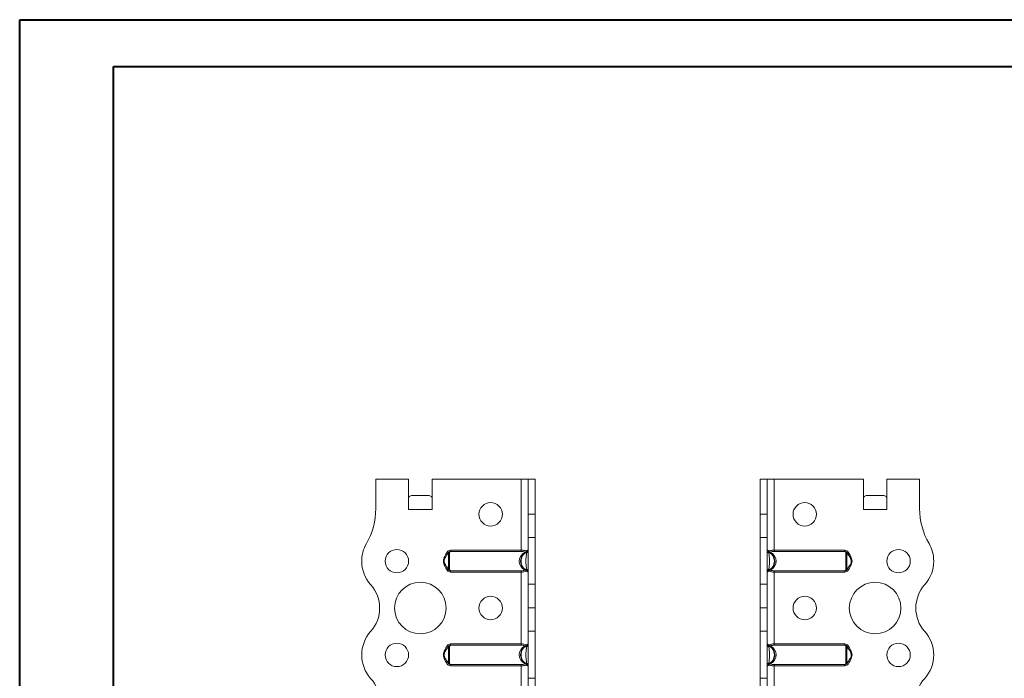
# Model space of a CAD drawing. Header units: millimetres. Extents: x 0 to 210, y 0 to 297.
# Tile 7 of 8: x 0 to 105, y 227 to 297. Entities that reach past the tile are written whole.
import ezdxf

# ---------------------------------------------------------------- set-up
doc = ezdxf.new("R2010")
doc.units = ezdxf.units.MM

msp = doc.modelspace()

# ---------------------------------------------------------------- linework, layer by layer
at = {"color": 7, "linetype": 'Continuous', "lineweight": 40}
for p, q in [((0.08, 0.21), (0.08, 297.21)), ((0.08, 297.21), (210.08, 297.21)), ((10.08, 292.21), (205.08, 292.21)), ((10.08, 5.21), (10.08, 292.21))]:
    msp.add_line(p, q, dxfattribs=at)
at = {"color": 7, "linetype": 'Continuous', "lineweight": 15}
for p, q in [((38.05, 248.2), (38.05, 245.06)), ((41.55, 248.2), (38.05, 248.2)), ((41.55, 244.95), (41.55, 248.2)), ((44.05, 244.95), (44.05, 248.2)), ((53.55, 248.2), (44.05, 248.2)), ((53.55, 248.2), (53.55, 240.62)), ((54.3, 248.2), (53.55, 248.2)), ((55.05, 248.2), (54.3, 248.2)), ((54.3, 244.48), (54.3, 248.2)), ((55.05, 244.48), (55.05, 248.2)), ((79.05, 248.2), (79.8, 248.2)), ((79.05, 244.48), (79.05, 248.2)), ((79.8, 244.48), (79.8, 248.2)), ((80.55, 248.2), (79.8, 248.2)), ((80.55, 240.62), (80.55, 248.2)), ((80.55, 248.2), (90.05, 248.2)), ((90.05, 244.95), (90.05, 248.2)), ((92.55, 244.95), (92.55, 248.2)), ((92.55, 248.2), (96.05, 248.2)), ((96.05, 248.2), (96.05, 245.06)), ((41.86, 246.45), (43.74, 246.45)), ((90.36, 246.45), (92.24, 246.45)), ((41.55, 244.95), (44.05, 244.95)), ((90.05, 244.95), (92.55, 244.95)), ((54.3, 244.48), (55.05, 244.48)), ((54.3, 241.98), (54.3, 244.48)), ((55.05, 244.48), (55.05, 241.98)), ((79.05, 244.48), (79.8, 244.48)), ((79.05, 241.98), (79.05, 244.48)), ((79.8, 244.48), (79.8, 241.98)), ((55.05, 241.98), (54.3, 241.98)), ((54.3, 241.98), (54.3, 236.98)), ((55.05, 236.98), (55.05, 241.98)), ((79.8, 241.98), (79.05, 241.98)), ((79.05, 236.98), (79.05, 241.98)), ((79.8, 236.98), (79.8, 241.98)), ((46.01, 240.62), (46.01, 240.48)), ((46.01, 240.62), (53.55, 240.62)), ((53.55, 240.48), (46.01, 240.48)), ((53.55, 240.62), (53.55, 240.48)), ((80.55, 240.48), (80.55, 240.62)), ((80.55, 240.62), (88.09, 240.62)), ((88.09, 240.48), (80.55, 240.48)), ((88.09, 240.48), (88.09, 240.62)), ((45.66, 240.42), (45.8, 240.36)), ((45.8, 240.36), (45.7, 240.2)), ((88.3, 240.36), (88.43, 240.42)), ((88.47, 240.08), (88.3, 240.36)), ((45.63, 238.84), (45.8, 238.55)), ((45.8, 238.55), (45.66, 238.48)), ((46.01, 238.43), (53.55, 238.43)), ((46.01, 238.43), (46.01, 238.29)), ((53.55, 238.43), (53.55, 238.29)), ((80.55, 238.43), (88.09, 238.43)), ((80.55, 238.29), (80.55, 238.43)), ((88.09, 238.29), (88.09, 238.43)), ((88.43, 238.48), (88.3, 238.55)), ((53.55, 238.29), (46.01, 238.29)), ((53.55, 238.29), (53.55, 230.62)), ((80.55, 230.62), (80.55, 238.29)), ((88.09, 238.29), (80.55, 238.29)), ((54.3, 236.98), (55.05, 236.98)), ((54.3, 234.48), (54.3, 236.98)), ((55.05, 236.98), (55.05, 234.48)), ((79.05, 236.98), (79.8, 236.98)), ((79.05, 234.48), (79.05, 236.98)), ((79.8, 236.98), (79.8, 234.48)), ((54.3, 234.48), (55.05, 234.48)), ((54.3, 231.98), (54.3, 234.48)), ((55.05, 234.48), (54.3, 234.48)), ((54.3, 234.48), (54.3, 234.48)), ((55.05, 234.48), (55.05, 231.98)), ((55.05, 234.48), (55.05, 234.48)), ((79.8, 234.48), (79.05, 234.48)), ((79.05, 234.48), (79.8, 234.48)), ((79.05, 234.48), (79.05, 234.48)), ((79.05, 231.98), (79.05, 234.48)), ((79.8, 234.48), (79.8, 234.48)), ((79.8, 234.48), (79.8, 231.98)), ((55.05, 231.98), (54.3, 231.98)), ((54.3, 231.98), (54.3, 226.98)), ((55.05, 226.98), (55.05, 231.98)), ((79.8, 231.98), (79.05, 231.98)), ((79.05, 226.98), (79.05, 231.98)), ((79.8, 226.98), (79.8, 231.98)), ((45.66, 230.42), (45.8, 230.36)), ((45.8, 230.36), (45.7, 230.2)), ((46.01, 230.62), (46.01, 230.48)), ((46.01, 230.62), (53.55, 230.62)), ((53.55, 230.48), (46.01, 230.48)), ((53.55, 230.62), (53.55, 230.48)), ((80.55, 230.48), (80.55, 230.62)), ((80.55, 230.62), (88.09, 230.62)), ((88.09, 230.48), (80.55, 230.48)), ((88.09, 230.48), (88.09, 230.62)), ((88.3, 230.36), (88.43, 230.42)), ((88.47, 230.08), (88.3, 230.36)), ((97.55, 229.45), (97.55, 229.45)), ((45.63, 228.84), (45.8, 228.55)), ((45.8, 228.55), (45.66, 228.48)), ((46.01, 228.43), (53.55, 228.43)), ((46.01, 228.43), (46.01, 228.29)), ((53.55, 228.29), (46.01, 228.29)), ((53.55, 228.43), (53.55, 228.29)), ((53.55, 228.29), (53.55, 220.62)), ((80.55, 228.43), (88.09, 228.43)), ((80.55, 228.29), (80.55, 228.43)), ((80.55, 220.62), (80.55, 228.29)), ((88.09, 228.29), (80.55, 228.29)), ((88.09, 228.29), (88.09, 228.43)), ((88.43, 228.48), (88.3, 228.55)), ((54.3, 226.98), (55.05, 226.98)), ((54.3, 224.48), (54.3, 226.98)), ((55.05, 226.98), (55.05, 224.48)), ((79.05, 226.98), (79.8, 226.98)), ((79.05, 224.48), (79.05, 226.98)), ((79.8, 226.98), (79.8, 224.48))]:
    msp.add_line(p, q, dxfattribs=at)
at = {"color": 7, "linetype": 'Continuous', "lineweight": 15, "flags": 128}
for points in [[(54.3, 240.42), (54.3, 240.41), (54.29, 240.4), (54.27, 240.39), (54.25, 240.37), (54.23, 240.37), (54.2, 240.36), (54.18, 240.36), (54.15, 240.36)], [(79.95, 240.36), (79.92, 240.36), (79.89, 240.36), (79.87, 240.37), (79.84, 240.37), (79.83, 240.39), (79.81, 240.4), (79.8, 240.41), (79.8, 240.42)], [(54.15, 238.55), (54.18, 238.55), (54.2, 238.55), (54.23, 238.54), (54.25, 238.53), (54.27, 238.52), (54.29, 238.51), (54.3, 238.5), (54.3, 238.48)], [(79.8, 238.48), (79.8, 238.5), (79.81, 238.51), (79.83, 238.52), (79.84, 238.53), (79.87, 238.54), (79.89, 238.55), (79.92, 238.55), (79.95, 238.55)], [(54.3, 230.42), (54.3, 230.41), (54.29, 230.4), (54.27, 230.39), (54.25, 230.37), (54.23, 230.37), (54.2, 230.36), (54.18, 230.36), (54.15, 230.36)], [(79.95, 230.36), (79.92, 230.36), (79.89, 230.36), (79.87, 230.37), (79.84, 230.37), (79.83, 230.39), (79.81, 230.4), (79.8, 230.41), (79.8, 230.42)], [(54.15, 228.55), (54.18, 228.55), (54.2, 228.55), (54.23, 228.54), (54.25, 228.53), (54.27, 228.52), (54.29, 228.51), (54.3, 228.5), (54.3, 228.48)], [(79.8, 228.48), (79.8, 228.5), (79.81, 228.51), (79.83, 228.52), (79.84, 228.53), (79.87, 228.54), (79.89, 228.55), (79.92, 228.55), (79.95, 228.55)]]:
    msp.add_lwpolyline(points, dxfattribs=at)
at = {"color": 7, "linetype": 'Continuous', "lineweight": 15}
for centre, radius in [((50.3, 244.45), 1.25), ((83.8, 244.45), 1.25), ((40.3, 239.45), 1.25), ((93.8, 239.45), 1.25), ((42.8, 234.45), 2.75), ((91.3, 234.45), 2.75), ((50.3, 234.45), 1.25), ((83.8, 234.45), 1.25), ((40.3, 229.45), 1.25), ((93.8, 229.45), 1.25)]:
    msp.add_circle(centre, radius, dxfattribs=at)
for centre, radius, start, end in [((30.55, 245.06), 7.5, 330.0736, 0), ((103.55, 245.06), 7.5, 180, 209.9264), ((40.3, 239.45), 3.75, 150.0736, 179.9591), ((53.88, 240.59), 0.206, 296.6884, 344.8265), ((53.98, 240.49), 0.11, 309.351, 23.8135), ((54.15, 240.62), 0.15, 291.1002, 0), ((79.95, 240.62), 0.15, 180, 248.8998), ((80.12, 240.49), 0.11, 156.1865, 230.649), ((80.22, 240.59), 0.206, 195.1735, 243.3116), ((93.8, 239.45), 3.75, 0.0409, 29.9264), ((40.3, 239.45), 3.75, 180, 221.8123), ((54.01, 240.48), 0.0829, 243.0713, 296.9287), ((80.09, 240.48), 0.0829, 243.0713, 296.9287), ((93.8, 239.45), 3.75, 318.1877, 0), ((54.01, 238.43), 0.0829, 63.0713, 116.9287), ((53.88, 238.32), 0.206, 15.1735, 63.3116), ((53.98, 238.42), 0.11, 336.1865, 50.649), ((54.15, 238.29), 0.15, 0, 68.8998), ((79.95, 238.29), 0.15, 111.1002, 180), ((80.12, 238.42), 0.11, 129.351, 203.8135), ((80.22, 238.32), 0.206, 116.6884, 164.8265), ((80.09, 238.43), 0.0829, 63.0713, 116.9287), ((34.71, 234.45), 3.75, 318.1863, 41.8123), ((99.39, 234.45), 3.75, 138.1877, 221.8196), ((40.3, 229.45), 3.75, 138.1863, 180), ((93.8, 229.45), 3.75, 0, 41.8196), ((53.88, 230.59), 0.206, 296.6884, 344.8265), ((54.01, 230.48), 0.0829, 243.0713, 296.9287), ((53.98, 230.49), 0.11, 309.351, 23.8135), ((54.15, 230.62), 0.15, 291.1002, 0), ((79.95, 230.62), 0.15, 180, 248.8998), ((80.12, 230.49), 0.11, 156.1865, 230.649), ((80.22, 230.59), 0.206, 195.1735, 243.3116), ((80.09, 230.48), 0.0829, 243.0713, 296.9287), ((40.3, 229.45), 3.75, 180, 221.8137), ((93.8, 229.45), 3.75, 318.1877, 0), ((54.01, 228.43), 0.0829, 63.0713, 116.9287), ((53.88, 228.32), 0.206, 15.1735, 63.3116), ((53.98, 228.42), 0.11, 336.1865, 50.649), ((54.15, 228.29), 0.15, 0, 68.8998), ((79.95, 228.29), 0.15, 111.1002, 180), ((80.12, 228.42), 0.11, 129.351, 203.8135), ((80.22, 228.32), 0.206, 116.6884, 164.8265), ((80.09, 228.43), 0.0829, 63.0713, 116.9287), ((34.71, 224.45), 3.75, 318.1863, 41.8137), ((99.39, 224.45), 3.75, 138.1877, 221.8123)]:
    msp.add_arc(centre, radius, start, end, dxfattribs=at)
for centre, major_axis, ratio, start_param, end_param in [((41.86, 244.95), (0, 1.5), 0.416667, 0, 0.523599), ((43.74, 244.95), (0, 1.5), 0.416667, 5.759587, 6.283185), ((90.36, 244.95), (0, 1.5), 0.416667, 0, 0.523599), ((92.24, 244.95), (0, 1.5), 0.416667, 5.759587, 6.283185), ((54.6, 239.45), (1.25, 0), 0.88, 2.095075, 4.18811), ((79.5, 239.45), (1.25, 0), 0.88, 5.236668, 7.329703), ((54.6, 229.45), (1.25, 0), 0.88, 2.095075, 4.18811), ((79.5, 229.45), (1.25, 0), 0.88, 5.236668, 7.329703)]:
    msp.add_ellipse(centre, major_axis=major_axis, ratio=ratio, start_param=start_param, end_param=end_param, dxfattribs=at)
for points, knots in [([(46.01, 240.62), (45.94, 240.62), (45.87, 240.6), (45.75, 240.54), (45.7, 240.49), (45.66, 240.42)], [0, 0, 0, 0, 0.5, 0.5, 1, 1, 1, 1]), ([(45.8, 240.36), (45.82, 240.39), (45.85, 240.42), (45.92, 240.46), (45.96, 240.48), (46.01, 240.48)], [0, 0, 0, 0, 0.5, 0.5, 1, 1, 1, 1]), ([(46.01, 240.48), (45.99, 240.47), (45.98, 240.46), (45.95, 240.44), (45.94, 240.43), (45.92, 240.39), (45.91, 240.36), (45.91, 240.29), (45.91, 240.25), (45.91, 240.17), (45.91, 240.13), (45.91, 239.99), (45.91, 239.89), (45.91, 239.68), (45.91, 239.57), (45.91, 239.34), (45.91, 239.23), (45.91, 239.02), (45.91, 238.92), (45.91, 238.73), (45.91, 238.65), (45.91, 238.55), (45.92, 238.52), (45.94, 238.48), (45.95, 238.47), (45.98, 238.45), (45.99, 238.44), (46.01, 238.43)], [0, 0, 0, 0, 0.03125, 0.03125, 0.0625, 0.0625, 0.125, 0.125, 0.1875, 0.1875, 0.25, 0.25, 0.375, 0.375, 0.5, 0.5, 0.625, 0.625, 0.75, 0.75, 0.875, 0.875, 0.9375, 0.9375, 0.96875, 0.96875, 1, 1, 1, 1]), ([(54.2, 238.43), (54.18, 238.44), (54.16, 238.45), (54.12, 238.47), (54.09, 238.48), (54.02, 238.52), (53.97, 238.55), (53.89, 238.62), (53.84, 238.65), (53.77, 238.73), (53.73, 238.78), (53.63, 238.91), (53.58, 239.02), (53.53, 239.18), (53.52, 239.23), (53.5, 239.34), (53.5, 239.4), (53.5, 239.56), (53.52, 239.68), (53.58, 239.89), (53.63, 239.99), (53.76, 240.17), (53.84, 240.26), (53.97, 240.36), (54.02, 240.39), (54.09, 240.43), (54.11, 240.44), (54.16, 240.46), (54.18, 240.47), (54.2, 240.48)], [0, 0, 0, 0, 0.03125, 0.03125, 0.0625, 0.0625, 0.125, 0.125, 0.1875, 0.1875, 0.25, 0.25, 0.375, 0.375, 0.4375, 0.4375, 0.5, 0.5, 0.625, 0.625, 0.75, 0.75, 0.875, 0.875, 0.9375, 0.9375, 0.96875, 0.96875, 1, 1, 1, 1]), ([(53.55, 240.62), (53.6, 240.62), (53.65, 240.62), (53.75, 240.61), (53.79, 240.61), (53.93, 240.59), (54.01, 240.57), (54.08, 240.54)], [0, 0, 0, 0, 0.25, 0.25, 0.5, 0.5, 1, 1, 1, 1]), ([(53.97, 240.41), (53.92, 240.43), (53.85, 240.45), (53.71, 240.48), (53.63, 240.48), (53.55, 240.48)], [0, 0, 0, 0, 0.5, 0.5, 1, 1, 1, 1]), ([(54.08, 240.54), (54.15, 240.57), (54.2, 240.59), (54.26, 240.61), (54.28, 240.61), (54.29, 240.62), (54.3, 240.62), (54.3, 240.62)], [0, 0, 0, 0, 0.5, 0.5, 0.75, 0.75, 1, 1, 1, 1]), ([(54.2, 240.48), (54.19, 240.48), (54.18, 240.46), (54.16, 240.42), (54.15, 240.39), (54.15, 240.36)], [0, 0, 0, 0, 0.5, 0.5, 1, 1, 1, 1]), ([(79.8, 240.62), (79.8, 240.62), (79.8, 240.62), (79.82, 240.61), (79.84, 240.61), (79.9, 240.59), (79.95, 240.57), (80.02, 240.54)], [0, 0, 0, 0, 0.25, 0.25, 0.5, 0.5, 1, 1, 1, 1]), ([(79.95, 240.36), (79.95, 240.39), (79.94, 240.42), (79.92, 240.46), (79.91, 240.48), (79.9, 240.48)], [0, 0, 0, 0, 0.5, 0.5, 1, 1, 1, 1]), ([(79.9, 240.48), (79.92, 240.47), (79.94, 240.46), (79.98, 240.44), (80.01, 240.43), (80.08, 240.39), (80.13, 240.36), (80.26, 240.26), (80.34, 240.17), (80.47, 239.99), (80.52, 239.89), (80.58, 239.68), (80.6, 239.56), (80.6, 239.4), (80.6, 239.34), (80.58, 239.23), (80.57, 239.18), (80.52, 239.02), (80.46, 238.91), (80.37, 238.78), (80.33, 238.73), (80.26, 238.65), (80.21, 238.62), (80.13, 238.55), (80.08, 238.52), (80.01, 238.48), (79.98, 238.47), (79.94, 238.45), (79.92, 238.44), (79.9, 238.43)], [0, 0, 0, 0, 0.03125, 0.03125, 0.0625, 0.0625, 0.125, 0.125, 0.25, 0.25, 0.375, 0.375, 0.5, 0.5, 0.5625, 0.5625, 0.625, 0.625, 0.75, 0.75, 0.8125, 0.8125, 0.875, 0.875, 0.9375, 0.9375, 0.96875, 0.96875, 1, 1, 1, 1]), ([(80.02, 240.54), (80.09, 240.57), (80.17, 240.59), (80.3, 240.61), (80.35, 240.61), (80.45, 240.62), (80.5, 240.62), (80.55, 240.62)], [0, 0, 0, 0, 0.5, 0.5, 0.75, 0.75, 1, 1, 1, 1]), ([(80.55, 240.48), (80.47, 240.48), (80.39, 240.48), (80.25, 240.45), (80.18, 240.43), (80.13, 240.41)], [0, 0, 0, 0, 0.5, 0.5, 1, 1, 1, 1]), ([(88.43, 240.42), (88.4, 240.49), (88.35, 240.54), (88.23, 240.6), (88.16, 240.62), (88.09, 240.62)], [0, 0, 0, 0, 0.5, 0.5, 1, 1, 1, 1]), ([(88.09, 238.43), (88.11, 238.44), (88.12, 238.45), (88.15, 238.47), (88.16, 238.48), (88.18, 238.52), (88.18, 238.55), (88.19, 238.65), (88.19, 238.73), (88.19, 238.92), (88.19, 239.02), (88.19, 239.23), (88.18, 239.34), (88.18, 239.57), (88.19, 239.68), (88.19, 239.89), (88.19, 239.99), (88.19, 240.13), (88.19, 240.17), (88.19, 240.25), (88.19, 240.29), (88.18, 240.36), (88.18, 240.39), (88.16, 240.43), (88.15, 240.44), (88.12, 240.46), (88.11, 240.47), (88.09, 240.48)], [0, 0, 0, 0, 0.03125, 0.03125, 0.0625, 0.0625, 0.125, 0.125, 0.25, 0.25, 0.375, 0.375, 0.5, 0.5, 0.625, 0.625, 0.75, 0.75, 0.8125, 0.8125, 0.875, 0.875, 0.9375, 0.9375, 0.96875, 0.96875, 1, 1, 1, 1]), ([(88.09, 240.48), (88.13, 240.48), (88.17, 240.46), (88.25, 240.42), (88.28, 240.39), (88.3, 240.36)], [0, 0, 0, 0, 0.5, 0.5, 1, 1, 1, 1]), ([(45.66, 238.48), (45.58, 238.64), (45.49, 238.79), (45.36, 239.03), (45.33, 239.11), (45.27, 239.28), (45.26, 239.37), (45.26, 239.54), (45.27, 239.63), (45.33, 239.8), (45.37, 239.88), (45.49, 240.12), (45.58, 240.27), (45.66, 240.42)], [0, 0, 0, 0, 0.25, 0.25, 0.375, 0.375, 0.5, 0.5, 0.625, 0.625, 0.75, 0.75, 1, 1, 1, 1]), ([(45.81, 240.37), (45.7, 240.2), (45.52, 239.94), (45.35, 239.62), (45.35, 239.48), (45.35, 239.45)], [0, 0, 0, 0, 0.597197, 0.9116, 1, 1, 1, 1]), ([(45.35, 239.45), (45.35, 239.43), (45.35, 239.32), (45.49, 239), (45.67, 238.74), (45.81, 238.54)], [0, 0, 0, 0, 0.069508, 0.29431, 1, 1, 1, 1]), ([(45.8, 238.55), (45.8, 238.55), (45.8, 238.57), (45.8, 238.61), (45.8, 238.64), (45.81, 238.73), (45.81, 238.81), (45.81, 238.98), (45.81, 239.07), (45.81, 239.26), (45.81, 239.36), (45.81, 239.55), (45.81, 239.65), (45.81, 239.84), (45.81, 239.93), (45.81, 240.09), (45.81, 240.17), (45.8, 240.27), (45.8, 240.3), (45.8, 240.34), (45.8, 240.36), (45.8, 240.36)], [0, 0, 0, 0, 0.0625, 0.0625, 0.125, 0.125, 0.25, 0.25, 0.375, 0.375, 0.5, 0.5, 0.625, 0.625, 0.75, 0.75, 0.875, 0.875, 0.9375, 0.9375, 1, 1, 1, 1]), ([(54.15, 240.36), (54.1, 240.36), (54.05, 240.34), (53.96, 240.3), (53.92, 240.27), (53.81, 240.17), (53.74, 240.09), (53.64, 239.93), (53.61, 239.84), (53.55, 239.65), (53.54, 239.55), (53.54, 239.36), (53.55, 239.26), (53.61, 239.07), (53.64, 238.98), (53.74, 238.81), (53.81, 238.74), (53.92, 238.64), (53.96, 238.61), (54.05, 238.57), (54.1, 238.55), (54.15, 238.55)], [0, 0, 0, 0, 0.0625, 0.0625, 0.125, 0.125, 0.25, 0.25, 0.375, 0.375, 0.5, 0.5, 0.625, 0.625, 0.75, 0.75, 0.875, 0.875, 0.9375, 0.9375, 1, 1, 1, 1]), ([(54.15, 238.55), (54.13, 238.63), (54.12, 238.7), (54.1, 238.84), (54.09, 238.91), (54.08, 239.05), (54.07, 239.13), (54.06, 239.29), (54.06, 239.37), (54.06, 239.54), (54.06, 239.62), (54.07, 239.78), (54.08, 239.85), (54.09, 240), (54.1, 240.07), (54.12, 240.21), (54.13, 240.28), (54.15, 240.36)], [0, 0, 0, 0, 0.125, 0.125, 0.25, 0.25, 0.375, 0.375, 0.5, 0.5, 0.625, 0.625, 0.75, 0.75, 0.875, 0.875, 1, 1, 1, 1]), ([(79.95, 240.36), (79.97, 240.28), (79.98, 240.21), (80, 240.07), (80.01, 240), (80.02, 239.85), (80.03, 239.78), (80.04, 239.62), (80.04, 239.54), (80.04, 239.37), (80.04, 239.29), (80.03, 239.13), (80.02, 239.05), (80.01, 238.91), (80, 238.84), (79.98, 238.7), (79.97, 238.63), (79.95, 238.55)], [0, 0, 0, 0, 0.125, 0.125, 0.25, 0.25, 0.375, 0.375, 0.5, 0.5, 0.625, 0.625, 0.75, 0.75, 0.875, 0.875, 1, 1, 1, 1]), ([(79.95, 238.55), (80, 238.55), (80.05, 238.57), (80.14, 238.61), (80.18, 238.64), (80.29, 238.74), (80.35, 238.81), (80.46, 238.98), (80.49, 239.07), (80.54, 239.26), (80.56, 239.36), (80.56, 239.55), (80.54, 239.65), (80.49, 239.84), (80.46, 239.93), (80.35, 240.09), (80.29, 240.17), (80.18, 240.27), (80.14, 240.3), (80.05, 240.34), (80, 240.36), (79.95, 240.36)], [0, 0, 0, 0, 0.0625, 0.0625, 0.125, 0.125, 0.25, 0.25, 0.375, 0.375, 0.5, 0.5, 0.625, 0.625, 0.75, 0.75, 0.875, 0.875, 0.9375, 0.9375, 1, 1, 1, 1]), ([(88.74, 239.46), (88.75, 239.48), (88.75, 239.58), (88.61, 239.91), (88.43, 240.17), (88.28, 240.37)], [0, 0, 0, 0, 0.064552, 0.290551, 1, 1, 1, 1]), ([(88.28, 238.54), (88.4, 238.71), (88.58, 238.96), (88.75, 239.29), (88.75, 239.43), (88.74, 239.46)], [0, 0, 0, 0, 0.59407, 0.906827, 1, 1, 1, 1]), ([(88.3, 240.36), (88.3, 240.36), (88.3, 240.34), (88.3, 240.3), (88.29, 240.27), (88.29, 240.17), (88.29, 240.09), (88.29, 239.93), (88.29, 239.84), (88.29, 239.65), (88.29, 239.55), (88.29, 239.36), (88.29, 239.26), (88.29, 239.07), (88.29, 238.98), (88.29, 238.81), (88.29, 238.74), (88.29, 238.64), (88.3, 238.61), (88.3, 238.57), (88.3, 238.55), (88.3, 238.55)], [0, 0, 0, 0, 0.0625, 0.0625, 0.125, 0.125, 0.25, 0.25, 0.375, 0.375, 0.5, 0.5, 0.625, 0.625, 0.75, 0.75, 0.875, 0.875, 0.9375, 0.9375, 1, 1, 1, 1]), ([(88.43, 240.42), (88.52, 240.27), (88.61, 240.12), (88.73, 239.88), (88.77, 239.8), (88.83, 239.63), (88.84, 239.54), (88.84, 239.36), (88.83, 239.28), (88.77, 239.11), (88.73, 239.03), (88.61, 238.79), (88.52, 238.64), (88.43, 238.48)], [0, 0, 0, 0, 0.25, 0.25, 0.375, 0.375, 0.5, 0.5, 0.625, 0.625, 0.75, 0.75, 1, 1, 1, 1]), ([(45.66, 238.48), (45.7, 238.42), (45.75, 238.37), (45.87, 238.31), (45.94, 238.29), (46.01, 238.29)], [0, 0, 0, 0, 0.5, 0.5, 1, 1, 1, 1]), ([(46.01, 238.43), (45.96, 238.43), (45.92, 238.44), (45.85, 238.48), (45.82, 238.51), (45.8, 238.55)], [0, 0, 0, 0, 0.5, 0.5, 1, 1, 1, 1]), ([(53.55, 238.43), (53.63, 238.43), (53.71, 238.43), (53.85, 238.46), (53.92, 238.47), (53.97, 238.5)], [0, 0, 0, 0, 0.5, 0.5, 1, 1, 1, 1]), ([(54.08, 238.37), (54.01, 238.34), (53.93, 238.32), (53.79, 238.3), (53.75, 238.3), (53.65, 238.29), (53.6, 238.29), (53.55, 238.29)], [0, 0, 0, 0, 0.5, 0.5, 0.75, 0.75, 1, 1, 1, 1]), ([(54.3, 238.29), (54.3, 238.29), (54.29, 238.29), (54.28, 238.3), (54.26, 238.3), (54.2, 238.32), (54.15, 238.34), (54.08, 238.37)], [0, 0, 0, 0, 0.25, 0.25, 0.5, 0.5, 1, 1, 1, 1]), ([(54.15, 238.55), (54.15, 238.51), (54.16, 238.48), (54.18, 238.44), (54.19, 238.43), (54.2, 238.43)], [0, 0, 0, 0, 0.5, 0.5, 1, 1, 1, 1]), ([(80.02, 238.37), (79.95, 238.34), (79.9, 238.32), (79.84, 238.3), (79.82, 238.3), (79.8, 238.29), (79.8, 238.29), (79.8, 238.29)], [0, 0, 0, 0, 0.5, 0.5, 0.75, 0.75, 1, 1, 1, 1]), ([(79.9, 238.43), (79.91, 238.43), (79.92, 238.44), (79.94, 238.48), (79.95, 238.51), (79.95, 238.55)], [0, 0, 0, 0, 0.5, 0.5, 1, 1, 1, 1]), ([(80.55, 238.29), (80.5, 238.29), (80.45, 238.29), (80.35, 238.3), (80.3, 238.3), (80.17, 238.32), (80.09, 238.34), (80.02, 238.37)], [0, 0, 0, 0, 0.25, 0.25, 0.5, 0.5, 1, 1, 1, 1]), ([(80.13, 238.5), (80.18, 238.47), (80.25, 238.46), (80.39, 238.43), (80.47, 238.43), (80.55, 238.43)], [0, 0, 0, 0, 0.5, 0.5, 1, 1, 1, 1]), ([(88.3, 238.55), (88.28, 238.51), (88.25, 238.48), (88.17, 238.44), (88.13, 238.43), (88.09, 238.43)], [0, 0, 0, 0, 0.5, 0.5, 1, 1, 1, 1]), ([(88.09, 238.29), (88.16, 238.29), (88.23, 238.31), (88.35, 238.37), (88.4, 238.42), (88.43, 238.48)], [0, 0, 0, 0, 0.5, 0.5, 1, 1, 1, 1]), ([(88.3, 238.55), (88.31, 238.57), (88.33, 238.61), (88.35, 238.64), (88.36, 238.66)], [0, 0, 0, 0, 0.494838, 1, 1, 1, 1]), ([(45.66, 228.48), (45.58, 228.64), (45.49, 228.79), (45.36, 229.03), (45.33, 229.11), (45.27, 229.28), (45.26, 229.37), (45.26, 229.54), (45.27, 229.63), (45.33, 229.8), (45.37, 229.88), (45.49, 230.12), (45.58, 230.27), (45.66, 230.42)], [0, 0, 0, 0, 0.25, 0.25, 0.375, 0.375, 0.5, 0.5, 0.625, 0.625, 0.75, 0.75, 1, 1, 1, 1]), ([(45.81, 230.37), (45.7, 230.2), (45.52, 229.94), (45.35, 229.62), (45.35, 229.48), (45.35, 229.45)], [0, 0, 0, 0, 0.597197, 0.9116, 1, 1, 1, 1]), ([(46.01, 230.62), (45.94, 230.62), (45.87, 230.6), (45.75, 230.54), (45.7, 230.49), (45.66, 230.42)], [0, 0, 0, 0, 0.5, 0.5, 1, 1, 1, 1]), ([(45.8, 230.36), (45.82, 230.39), (45.85, 230.42), (45.92, 230.46), (45.96, 230.48), (46.01, 230.48)], [0, 0, 0, 0, 0.5, 0.5, 1, 1, 1, 1]), ([(45.8, 228.55), (45.8, 228.55), (45.8, 228.57), (45.8, 228.61), (45.8, 228.64), (45.81, 228.73), (45.81, 228.81), (45.81, 228.98), (45.81, 229.07), (45.81, 229.26), (45.81, 229.36), (45.81, 229.55), (45.81, 229.65), (45.81, 229.84), (45.81, 229.93), (45.81, 230.09), (45.81, 230.17), (45.8, 230.27), (45.8, 230.3), (45.8, 230.34), (45.8, 230.36), (45.8, 230.36)], [0, 0, 0, 0, 0.0625, 0.0625, 0.125, 0.125, 0.25, 0.25, 0.375, 0.375, 0.5, 0.5, 0.625, 0.625, 0.75, 0.75, 0.875, 0.875, 0.9375, 0.9375, 1, 1, 1, 1]), ([(46.01, 230.48), (45.99, 230.47), (45.98, 230.46), (45.95, 230.44), (45.94, 230.43), (45.92, 230.39), (45.91, 230.36), (45.91, 230.29), (45.91, 230.25), (45.91, 230.17), (45.91, 230.13), (45.91, 229.99), (45.91, 229.89), (45.91, 229.68), (45.91, 229.57), (45.91, 229.34), (45.91, 229.23), (45.91, 229.02), (45.91, 228.92), (45.91, 228.73), (45.91, 228.65), (45.91, 228.55), (45.92, 228.52), (45.94, 228.48), (45.95, 228.47), (45.98, 228.45), (45.99, 228.44), (46.01, 228.43)], [0, 0, 0, 0, 0.03125, 0.03125, 0.0625, 0.0625, 0.125, 0.125, 0.1875, 0.1875, 0.25, 0.25, 0.375, 0.375, 0.5, 0.5, 0.625, 0.625, 0.75, 0.75, 0.875, 0.875, 0.9375, 0.9375, 0.96875, 0.96875, 1, 1, 1, 1]), ([(54.2, 228.43), (54.18, 228.44), (54.16, 228.45), (54.12, 228.47), (54.09, 228.48), (54.02, 228.52), (53.97, 228.55), (53.89, 228.62), (53.84, 228.65), (53.77, 228.73), (53.73, 228.78), (53.63, 228.91), (53.58, 229.02), (53.53, 229.18), (53.52, 229.23), (53.5, 229.34), (53.5, 229.4), (53.5, 229.56), (53.52, 229.68), (53.58, 229.89), (53.63, 229.99), (53.76, 230.17), (53.84, 230.26), (53.97, 230.36), (54.02, 230.39), (54.09, 230.43), (54.11, 230.44), (54.16, 230.46), (54.18, 230.47), (54.2, 230.48)], [0, 0, 0, 0, 0.03125, 0.03125, 0.0625, 0.0625, 0.125, 0.125, 0.1875, 0.1875, 0.25, 0.25, 0.375, 0.375, 0.4375, 0.4375, 0.5, 0.5, 0.625, 0.625, 0.75, 0.75, 0.875, 0.875, 0.9375, 0.9375, 0.96875, 0.96875, 1, 1, 1, 1]), ([(54.15, 230.36), (54.1, 230.36), (54.05, 230.34), (53.96, 230.3), (53.92, 230.27), (53.81, 230.17), (53.74, 230.09), (53.64, 229.93), (53.61, 229.84), (53.55, 229.65), (53.54, 229.55), (53.54, 229.36), (53.55, 229.26), (53.61, 229.07), (53.64, 228.98), (53.74, 228.81), (53.81, 228.74), (53.92, 228.64), (53.96, 228.61), (54.05, 228.57), (54.1, 228.55), (54.15, 228.55)], [0, 0, 0, 0, 0.0625, 0.0625, 0.125, 0.125, 0.25, 0.25, 0.375, 0.375, 0.5, 0.5, 0.625, 0.625, 0.75, 0.75, 0.875, 0.875, 0.9375, 0.9375, 1, 1, 1, 1]), ([(53.55, 230.62), (53.6, 230.62), (53.65, 230.62), (53.75, 230.61), (53.79, 230.61), (53.93, 230.59), (54.01, 230.57), (54.08, 230.54)], [0, 0, 0, 0, 0.25, 0.25, 0.5, 0.5, 1, 1, 1, 1]), ([(53.97, 230.41), (53.92, 230.43), (53.85, 230.45), (53.71, 230.48), (53.63, 230.48), (53.55, 230.48)], [0, 0, 0, 0, 0.5, 0.5, 1, 1, 1, 1]), ([(54.15, 228.55), (54.13, 228.63), (54.12, 228.7), (54.1, 228.84), (54.09, 228.91), (54.08, 229.05), (54.07, 229.13), (54.06, 229.29), (54.06, 229.37), (54.06, 229.54), (54.06, 229.62), (54.07, 229.78), (54.08, 229.85), (54.09, 230), (54.1, 230.07), (54.12, 230.21), (54.13, 230.28), (54.15, 230.36)], [0, 0, 0, 0, 0.125, 0.125, 0.25, 0.25, 0.375, 0.375, 0.5, 0.5, 0.625, 0.625, 0.75, 0.75, 0.875, 0.875, 1, 1, 1, 1]), ([(54.08, 230.54), (54.15, 230.57), (54.2, 230.59), (54.26, 230.61), (54.28, 230.61), (54.29, 230.62), (54.3, 230.62), (54.3, 230.62)], [0, 0, 0, 0, 0.5, 0.5, 0.75, 0.75, 1, 1, 1, 1]), ([(54.2, 230.48), (54.19, 230.48), (54.18, 230.46), (54.16, 230.42), (54.15, 230.39), (54.15, 230.36)], [0, 0, 0, 0, 0.5, 0.5, 1, 1, 1, 1]), ([(79.8, 230.62), (79.8, 230.62), (79.8, 230.62), (79.82, 230.61), (79.84, 230.61), (79.9, 230.59), (79.95, 230.57), (80.02, 230.54)], [0, 0, 0, 0, 0.25, 0.25, 0.5, 0.5, 1, 1, 1, 1]), ([(79.95, 230.36), (79.95, 230.39), (79.94, 230.42), (79.92, 230.46), (79.91, 230.48), (79.9, 230.48)], [0, 0, 0, 0, 0.5, 0.5, 1, 1, 1, 1]), ([(79.9, 230.48), (79.92, 230.47), (79.94, 230.46), (79.98, 230.44), (80.01, 230.43), (80.08, 230.39), (80.13, 230.36), (80.26, 230.26), (80.34, 230.17), (80.47, 229.99), (80.52, 229.89), (80.58, 229.68), (80.6, 229.56), (80.6, 229.4), (80.6, 229.34), (80.58, 229.23), (80.57, 229.18), (80.52, 229.02), (80.46, 228.91), (80.37, 228.78), (80.33, 228.73), (80.26, 228.65), (80.21, 228.62), (80.13, 228.55), (80.08, 228.52), (80.01, 228.48), (79.98, 228.47), (79.94, 228.45), (79.92, 228.44), (79.9, 228.43)], [0, 0, 0, 0, 0.03125, 0.03125, 0.0625, 0.0625, 0.125, 0.125, 0.25, 0.25, 0.375, 0.375, 0.5, 0.5, 0.5625, 0.5625, 0.625, 0.625, 0.75, 0.75, 0.8125, 0.8125, 0.875, 0.875, 0.9375, 0.9375, 0.96875, 0.96875, 1, 1, 1, 1]), ([(79.95, 230.36), (79.97, 230.28), (79.98, 230.21), (80, 230.07), (80.01, 230), (80.02, 229.85), (80.03, 229.78), (80.04, 229.62), (80.04, 229.54), (80.04, 229.37), (80.04, 229.29), (80.03, 229.13), (80.02, 229.05), (80.01, 228.91), (80, 228.84), (79.98, 228.7), (79.97, 228.63), (79.95, 228.55)], [0, 0, 0, 0, 0.125, 0.125, 0.25, 0.25, 0.375, 0.375, 0.5, 0.5, 0.625, 0.625, 0.75, 0.75, 0.875, 0.875, 1, 1, 1, 1]), ([(79.95, 228.55), (80, 228.55), (80.05, 228.57), (80.14, 228.61), (80.18, 228.64), (80.29, 228.74), (80.35, 228.81), (80.46, 228.98), (80.49, 229.07), (80.54, 229.26), (80.56, 229.36), (80.56, 229.55), (80.54, 229.65), (80.49, 229.84), (80.46, 229.93), (80.35, 230.09), (80.29, 230.17), (80.18, 230.27), (80.14, 230.3), (80.05, 230.34), (80, 230.36), (79.95, 230.36)], [0, 0, 0, 0, 0.0625, 0.0625, 0.125, 0.125, 0.25, 0.25, 0.375, 0.375, 0.5, 0.5, 0.625, 0.625, 0.75, 0.75, 0.875, 0.875, 0.9375, 0.9375, 1, 1, 1, 1]), ([(80.02, 230.54), (80.09, 230.57), (80.17, 230.59), (80.3, 230.61), (80.35, 230.61), (80.45, 230.62), (80.5, 230.62), (80.55, 230.62)], [0, 0, 0, 0, 0.5, 0.5, 0.75, 0.75, 1, 1, 1, 1]), ([(80.55, 230.48), (80.47, 230.48), (80.39, 230.48), (80.25, 230.45), (80.18, 230.43), (80.13, 230.41)], [0, 0, 0, 0, 0.5, 0.5, 1, 1, 1, 1]), ([(88.43, 230.42), (88.4, 230.49), (88.35, 230.54), (88.23, 230.6), (88.16, 230.62), (88.09, 230.62)], [0, 0, 0, 0, 0.5, 0.5, 1, 1, 1, 1]), ([(88.09, 228.43), (88.11, 228.44), (88.12, 228.45), (88.15, 228.47), (88.16, 228.48), (88.18, 228.52), (88.18, 228.55), (88.19, 228.65), (88.19, 228.73), (88.19, 228.92), (88.19, 229.02), (88.19, 229.23), (88.18, 229.34), (88.18, 229.57), (88.19, 229.68), (88.19, 229.89), (88.19, 229.99), (88.19, 230.13), (88.19, 230.17), (88.19, 230.25), (88.19, 230.29), (88.18, 230.36), (88.18, 230.39), (88.16, 230.43), (88.15, 230.44), (88.12, 230.46), (88.11, 230.47), (88.09, 230.48)], [0, 0, 0, 0, 0.03125, 0.03125, 0.0625, 0.0625, 0.125, 0.125, 0.25, 0.25, 0.375, 0.375, 0.5, 0.5, 0.625, 0.625, 0.75, 0.75, 0.8125, 0.8125, 0.875, 0.875, 0.9375, 0.9375, 0.96875, 0.96875, 1, 1, 1, 1]), ([(88.09, 230.48), (88.13, 230.48), (88.17, 230.46), (88.25, 230.42), (88.28, 230.39), (88.3, 230.36)], [0, 0, 0, 0, 0.5, 0.5, 1, 1, 1, 1]), ([(88.74, 229.46), (88.75, 229.48), (88.75, 229.58), (88.61, 229.91), (88.43, 230.17), (88.28, 230.37)], [0, 0, 0, 0, 0.064552, 0.290551, 1, 1, 1, 1]), ([(88.3, 230.36), (88.3, 230.36), (88.3, 230.34), (88.3, 230.3), (88.29, 230.27), (88.29, 230.17), (88.29, 230.09), (88.29, 229.93), (88.29, 229.84), (88.29, 229.65), (88.29, 229.55), (88.29, 229.36), (88.29, 229.26), (88.29, 229.07), (88.29, 228.98), (88.29, 228.81), (88.29, 228.74), (88.29, 228.64), (88.3, 228.61), (88.3, 228.57), (88.3, 228.55), (88.3, 228.55)], [0, 0, 0, 0, 0.0625, 0.0625, 0.125, 0.125, 0.25, 0.25, 0.375, 0.375, 0.5, 0.5, 0.625, 0.625, 0.75, 0.75, 0.875, 0.875, 0.9375, 0.9375, 1, 1, 1, 1]), ([(88.43, 230.42), (88.52, 230.27), (88.61, 230.12), (88.73, 229.88), (88.77, 229.8), (88.83, 229.63), (88.84, 229.54), (88.84, 229.36), (88.83, 229.28), (88.77, 229.11), (88.73, 229.03), (88.61, 228.79), (88.52, 228.64), (88.43, 228.48)], [0, 0, 0, 0, 0.25, 0.25, 0.375, 0.375, 0.5, 0.5, 0.625, 0.625, 0.75, 0.75, 1, 1, 1, 1]), ([(45.35, 229.45), (45.35, 229.43), (45.35, 229.32), (45.49, 229), (45.67, 228.74), (45.81, 228.54)], [0, 0, 0, 0, 0.069508, 0.29431, 1, 1, 1, 1]), ([(88.28, 228.54), (88.4, 228.71), (88.58, 228.96), (88.75, 229.29), (88.75, 229.43), (88.74, 229.46)], [0, 0, 0, 0, 0.59407, 0.906827, 1, 1, 1, 1]), ([(45.66, 228.48), (45.7, 228.42), (45.75, 228.37), (45.87, 228.31), (45.94, 228.29), (46.01, 228.29)], [0, 0, 0, 0, 0.5, 0.5, 1, 1, 1, 1]), ([(46.01, 228.43), (45.96, 228.43), (45.92, 228.44), (45.85, 228.48), (45.82, 228.51), (45.8, 228.55)], [0, 0, 0, 0, 0.5, 0.5, 1, 1, 1, 1]), ([(53.55, 228.43), (53.63, 228.43), (53.71, 228.43), (53.85, 228.46), (53.92, 228.47), (53.97, 228.5)], [0, 0, 0, 0, 0.5, 0.5, 1, 1, 1, 1]), ([(54.08, 228.37), (54.01, 228.34), (53.93, 228.32), (53.79, 228.3), (53.75, 228.3), (53.65, 228.29), (53.6, 228.29), (53.55, 228.29)], [0, 0, 0, 0, 0.5, 0.5, 0.75, 0.75, 1, 1, 1, 1]), ([(54.3, 228.29), (54.3, 228.29), (54.29, 228.29), (54.28, 228.3), (54.26, 228.3), (54.2, 228.32), (54.15, 228.34), (54.08, 228.37)], [0, 0, 0, 0, 0.25, 0.25, 0.5, 0.5, 1, 1, 1, 1]), ([(54.15, 228.55), (54.15, 228.51), (54.16, 228.48), (54.18, 228.44), (54.19, 228.43), (54.2, 228.43)], [0, 0, 0, 0, 0.5, 0.5, 1, 1, 1, 1]), ([(80.02, 228.37), (79.95, 228.34), (79.9, 228.32), (79.84, 228.3), (79.82, 228.3), (79.8, 228.29), (79.8, 228.29), (79.8, 228.29)], [0, 0, 0, 0, 0.5, 0.5, 0.75, 0.75, 1, 1, 1, 1]), ([(79.9, 228.43), (79.91, 228.43), (79.92, 228.44), (79.94, 228.48), (79.95, 228.51), (79.95, 228.55)], [0, 0, 0, 0, 0.5, 0.5, 1, 1, 1, 1]), ([(80.55, 228.29), (80.5, 228.29), (80.45, 228.29), (80.35, 228.3), (80.3, 228.3), (80.17, 228.32), (80.09, 228.34), (80.02, 228.37)], [0, 0, 0, 0, 0.25, 0.25, 0.5, 0.5, 1, 1, 1, 1]), ([(80.13, 228.5), (80.18, 228.47), (80.25, 228.46), (80.39, 228.43), (80.47, 228.43), (80.55, 228.43)], [0, 0, 0, 0, 0.5, 0.5, 1, 1, 1, 1]), ([(88.3, 228.55), (88.28, 228.51), (88.25, 228.48), (88.17, 228.44), (88.13, 228.43), (88.09, 228.43)], [0, 0, 0, 0, 0.5, 0.5, 1, 1, 1, 1]), ([(88.09, 228.29), (88.16, 228.29), (88.23, 228.31), (88.35, 228.37), (88.4, 228.42), (88.43, 228.48)], [0, 0, 0, 0, 0.5, 0.5, 1, 1, 1, 1]), ([(88.3, 228.55), (88.31, 228.57), (88.33, 228.61), (88.35, 228.64), (88.36, 228.66)], [0, 0, 0, 0, 0.494838, 1, 1, 1, 1])]:
    msp.add_open_spline(points, degree=3, knots=knots, dxfattribs=at)

doc.saveas('drawing.dxf')
